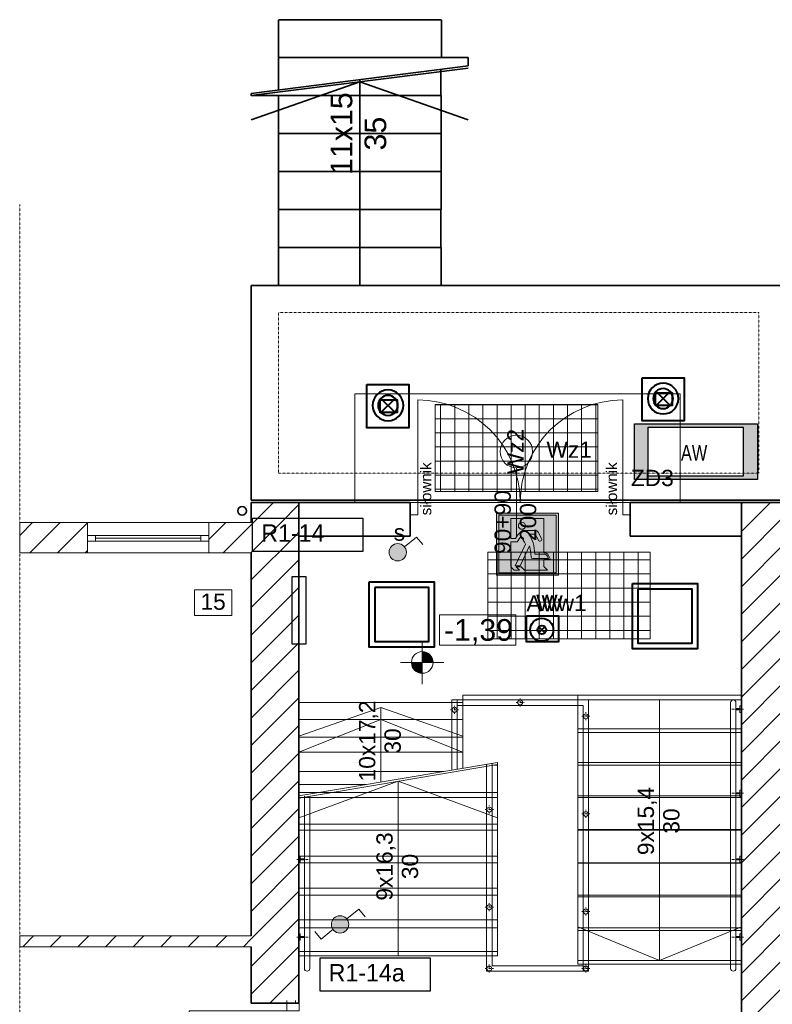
# Model space of a CAD drawing. Header units: centimetres. Extents: x 42630 to 130002, y 15 to 29179.
# Tile 171 of 175: x 115892 to 117281, y 3837 to 5652. Entities that reach past the tile are written whole.
import ezdxf

# ---------------------------------------------------------------- set-up
doc = ezdxf.new("R2010")
doc.units = ezdxf.units.CM
doc.header["$LTSCALE"] = 0.01
doc.set_wipeout_variables(frame=1)
for name, pattern in [('Dot & Dashed', [811.111112, 500, -170, 0, -141.111112]), ('HIDDEN_LINE_COPY', [150, 100, -50]), ('Kropki i Kreski', [670.277762, 352.777767, -176.388884, 0, -141.111112]), ('PRZERYWANA', [0.282222, 0.141111, -0.141111]), ('Przerywana 2', [135, 75, -60]), ('Wipeout_Contour', [1000, 0, -1000])]:
    doc.linetypes.add(name, pattern=pattern)
doc.layers.get('0').update_dxf_attribs({"color": 253})
for name, color, linetype, lineweight in [('1Ściany projektowane_Nr_Pióra__88', 253, 'Continuous', 20), ('2D - Ogólne_Nr_Pióra__20', 253, 'Continuous', 0), ('2D - Ogólne_Nr_Pióra__21', 7, 'Continuous', 35), ('2D - Ogólne_Nr_Pióra__88', 253, 'Continuous', 20), ('A-Opis-G', 252, 'Continuous', 9), ('balustrady_Nr_Pióra__8_Nr_Pióra__88', 253, 'Continuous', 20), ('COKÓŁ_Nr_Pióra__1', 7, 'Continuous', 13), ('COKÓŁ_Nr_Pióra__7', 5, 'Continuous', 20), ('DLXLUM07', 10, 'Continuous', 35), ('Drzwi ArchiCAD_Nr_Pióra__27', 253, 'Continuous', 35), ('Drzwi ArchiCAD_Nr_Pióra__68', 253, 'Continuous', 20), ('Drzwi ArchiCAD_Nr_Pióra__88', 253, 'Continuous', 20), ('E oświetlenie', 34, 'Continuous', 30), ('E-OśwPhilips-G', 150, 'Continuous', 25), ('E-r', 1, 'Continuous', 30), ('EGBB_L_1_Nr_Pióra__1', 7, 'Continuous', 13), ('elOPIS', 5, 'Continuous', 25), ('EOPIS', 150, 'Continuous', 35), ('Eoprawa4100', 32, 'Continuous', 40), ('Inwentaryzacja oświetlenie_Pen_No__88', 32, 'Continuous', 40), ('ISTN. PRZEKRÓJ_Nr_Pióra__7', 5, 'Continuous', 20), ('Konstrukcja - Ściany zew_Nr_Pióra__107', 253, 'Continuous', 13), ('Konstrukcja - Ściany zew_Nr_Pióra__2', 253, 'Continuous', 15), ('Konstrukcja - Ściany zew_Nr_Pióra__27', 253, 'Continuous', 35), ('Konstrukcja - Ściany zew_Nr_Pióra__68', 253, 'Continuous', 20), ('lampe', 32, 'Continuous', 30), ('Okna ArchiCADa_Nr_Pióra__2', 253, 'Continuous', 15), ('Opisy - Tekst_Nr_Pióra__1', 7, 'Continuous', 13), ('Opisy - Tekst_Nr_Pióra__20', 253, 'Continuous', 0), ('Opisy - Tekst_Nr_Pióra__88', 253, 'Continuous', 20), ('Wymiarowanie - Poziomy_Nr_Pióra__1', 253, 'Continuous', 13)]:
    doc.layers.add(name, color=color, linetype=linetype, lineweight=lineweight)
for name, color, linetype, lineweight, true_color in [('2D - Ogólne_Nr_Pióra__102', 7, 'Continuous', 13, 0xcccccc), ('2D - Ogólne_Nr_Pióra__108', 7, 'Continuous', 13, 0xfd8379), ('2D - Ogólne_Nr_Pióra__2', 7, 'Continuous', 15, 0x7f7f7f), ('2D - Ogólne_Nr_Pióra__68', 7, 'Continuous', 35, 0xfd4435)]:
    doc.layers.add(name, color=color, linetype=linetype, lineweight=lineweight, true_color=true_color)
for name, color, linetype in [('Drzwi ArchiCAD', 253, 'Continuous'), ('Konstrukcja - Ściany zew', 253, 'Continuous'), ('Okna ArchiCADa', 253, 'Continuous'), ('Wymiarowanie - Poziomy', 253, 'Continuous')]:
    doc.layers.add(name, color=color, linetype=linetype)
doc.styles.add('Arch-Dim', font='romans.shx', dxfattribs={"width": 0.75})
doc.styles.add('GENERATED_STYLE_1', font='arial.ttf')
doc.styles.add('GENERATED_STYLE_2', font='arial.ttf')
doc.styles.add('GENERATED_STYLE_3', font='arial.ttf')
doc.styles.add('GENERATED_STYLE_5', font='arial.ttf')
doc.styles.get("Standard").update_dxf_attribs({"font": 'ic-simplex.shx', "width": 0.8})
pattern_1 = [(45, (0, 0), (-127.279217, 127.279217), [])]
pattern_2 = [(0, (-19129.129, 8894.47), (0, 25.999999), []), (90, (-19129.129, 8894.47), (-25.999999, 0), [])]

# ---------------------------------------------------------------- blocks, each defined once
blk = doc.blocks.new('Ściana_2876', base_point=(677683.7, -24656.5))
at = {"layer": 'Konstrukcja - Ściany zew_Nr_Pióra__107', "linetype": 'Continuous'}
h = blk.add_hatch(dxfattribs=at)
h.set_pattern_fill('Bloczki_ceramiczne', color=256, style=0, pattern_type=2)
h.set_pattern_definition(pattern_1)
h.paths.add_polyline_path([(677243.7, -24656.5), (675108, -24656.5), (675108, -24756.5), (677243.7, -24756.5)], flags=0)
at = {"layer": 'Konstrukcja - Ściany zew_Nr_Pióra__2', "linetype": 'Continuous'}
for p, q in [((677243.7, -24656.5), (675108, -24656.5)), ((675108, -24656.5), (675108, -24756.5)), ((675108, -24756.5), (677243.7, -24756.5))]:
    blk.add_line(p, q, dxfattribs=at)
blk = doc.blocks.new('O1 rozwierane 12_2')
at = {"layer": 'Okna ArchiCADa_Nr_Pióra__2', "linetype": 'Continuous'}
for p, q in [((-560, 120), (560, 120)), ((-560, 0), (-560, -50)), ((-560, 0), (-560, -50)), ((560, -50), (560, 0)), ((560, 0), (560, -50)), ((-560, -160), (560, -160))]:
    blk.add_line(p, q, dxfattribs=at)
at = {"linetype": 'Wipeout_Contour', "ltscale": 1945.141939}
blk.add_wipeout([(-485, -50), (485, -50), (485, 0), (-485, 0)], dxfattribs=at).dxf.layer = 'Okna ArchiCADa'
at = {"layer": 'Okna ArchiCADa_Nr_Pióra__2', "linetype": 'Continuous'}
for p, q in [((-485, 0), (-560, 0)), ((-485, -50), (-485, 0)), ((485, 0), (-485, 0)), ((560, 0), (485, 0)), ((485, 0), (485, -50)), ((-560, -50), (-485, -50)), ((-485, -25), (485, -25)), ((-485, -50), (485, -50)), ((485, -50), (560, -50))]:
    blk.add_line(p, q, dxfattribs=at)
blk = doc.blocks.new('Ściana_2877', base_point=(675108, -21126.5))
at = {"layer": 'Konstrukcja - Ściany zew_Nr_Pióra__107', "linetype": 'Continuous'}
h = blk.add_hatch(dxfattribs=at)
h.set_pattern_fill('Bloczki_ceramiczne', color=256, style=0, pattern_type=2)
h.set_pattern_definition(pattern_1)
h.paths.add_polyline_path([(675108, -20846.5), (675108, -21126.5), (675733.7, -21126.5), (675733.7, -21016.5), (675733.7, -20966.5), (675733.7, -20846.5)], flags=0)
h = blk.add_hatch(dxfattribs=at)
h.set_pattern_fill('Bloczki_ceramiczne', color=256, style=0, pattern_type=2)
h.set_pattern_definition(pattern_1)
h.paths.add_polyline_path([(676853.7, -20846.5), (676853.7, -20966.5), (676853.7, -21016.5), (676853.7, -21126.5), (677243.7, -21126.5), (677243.7, -20846.5)], flags=0)
at = {"layer": 'Konstrukcja - Ściany zew_Nr_Pióra__2', "linetype": 'Continuous'}
for p, q in [((675733.7, -20846.5), (675108, -20846.5)), ((675108, -20846.5), (675108, -21126.5)), ((675733.7, -20846.5), (675733.7, -20966.5)), ((676853.7, -20846.5), (676853.7, -20966.5)), ((677243.7, -20846.5), (676853.7, -20846.5)), ((675733.7, -20966.5), (675733.7, -21016.5)), ((675733.7, -21016.5), (675733.7, -21126.5)), ((676853.7, -20966.5), (676853.7, -21016.5)), ((676853.7, -21016.5), (676853.7, -21126.5)), ((675108, -21126.5), (675733.7, -21126.5)), ((676853.7, -21126.5), (677243.7, -21126.5))]:
    blk.add_line(p, q, dxfattribs=at)
at = {"layer": 'Okna ArchiCADa', "linetype": 'Continuous', "xscale": -1}
blk.add_blockref('O1 rozwierane 12_2', (676293.7, -20966.5), dxfattribs=at)
blk = doc.blocks.new('Ściana_2860', base_point=(682173.7, -20661.5))
at = {"layer": 'Konstrukcja - Ściany zew_Nr_Pióra__107', "linetype": 'Continuous'}
h = blk.add_hatch(dxfattribs=at)
h.set_pattern_fill('Bloczki_ceramiczne', color=256, style=0, pattern_type=2)
h.set_pattern_definition(pattern_1)
h.paths.add_polyline_path([(681763.7, -20661.5), (681763.7, -25436.5), (682173.7, -25436.5), (682173.7, -20661.5)], flags=0)
at = {"layer": 'Konstrukcja - Ściany zew_Nr_Pióra__27', "linetype": 'Continuous'}
for p, q in [((681763.7, -20661.5), (681763.7, -25436.5)), ((682173.7, -20661.5), (681763.7, -20661.5)), ((682173.7, -20761.5), (682173.7, -20661.5)), ((682173.7, -25436.5), (682173.7, -21161.5)), ((681763.7, -25436.5), (682173.7, -25436.5))]:
    blk.add_line(p, q, dxfattribs=at)
blk = doc.blocks.new('D2 Asymetryczne 12_7')
at = {"layer": 'Drzwi ArchiCAD_Nr_Pióra__27', "linetype": 'Continuous'}
for p, q in [((-1015, 0), (-1040, 0)), ((-1015, 0), (-1015, -115)), ((1015, 0), (1015, -115)), ((1015, 0), (1040, 0)), ((-1015, -115), (-1015, -310)), ((1015, -115), (1015, -310)), ((-1015, -310), (-1040, -310)), ((1015, -310), (1040, -310))]:
    blk.add_line(p, q, dxfattribs=at)
at = {"layer": 'Drzwi ArchiCAD_Nr_Pióra__88', "linetype": 'Continuous'}
for p, q in [((-945, 0), (-945, 945)), ((945, 0), (945, 945)), ((-945, 0), (-1015, 0)), ((-1015, 0), (-1015, -115)), ((-945, -115), (-945, 0)), ((1015, 0), (945, 0)), ((945, 0), (945, -115)), ((1015, -115), (1015, 0)), ((-1015, -115), (-945, -115)), ((945, -115), (1015, -115))]:
    blk.add_line(p, q, dxfattribs=at)
for centre, start, end in [((-945, 0), 0, 90), ((945, 0), 90, 180)]:
    blk.add_arc(centre, 945, start, end, dxfattribs=at)
blk = doc.blocks.new('Ściana_2869', base_point=(677683.7, -20971.5))
at = {"layer": 'Konstrukcja - Ściany zew_Nr_Pióra__107', "linetype": 'Continuous'}
h = blk.add_hatch(dxfattribs=at)
h.set_pattern_fill('Bloczki_ceramiczne', color=256, style=0, pattern_type=2)
h.set_pattern_definition(pattern_1)
h.paths.add_polyline_path([(677683.7, -20661.5), (677243.7, -20661.5), (677683.7, -20971.5)], flags=0)
at = {"layer": 'Konstrukcja - Ściany zew_Nr_Pióra__27', "linetype": 'Continuous'}
for p, q in [((677243.7, -20661.5), (677683.7, -20661.5)), ((677683.7, -20661.5), (677683.7, -20971.5)), ((678708.7, -20661.5), (677683.7, -20661.5)), ((678708.7, -20661.5), (678683.7, -20661.5)), ((678708.7, -20661.5), (678708.7, -20776.5)), ((680738.7, -20661.5), (680763.7, -20661.5)), ((680738.7, -20661.5), (680738.7, -20776.5)), ((681763.7, -20661.5), (680738.7, -20661.5)), ((681763.7, -20971.5), (681763.7, -20661.5)), ((678708.7, -20776.5), (678708.7, -20971.5)), ((680738.7, -20776.5), (680738.7, -20971.5)), ((677683.7, -20971.5), (678708.7, -20971.5)), ((678708.7, -20971.5), (678683.7, -20971.5)), ((680738.7, -20971.5), (680763.7, -20971.5)), ((680738.7, -20971.5), (681763.7, -20971.5))]:
    blk.add_line(p, q, dxfattribs=at)
at = {"layer": 'Drzwi ArchiCAD', "linetype": 'Continuous'}
blk.add_blockref('D2 Asymetryczne 12_7', (679723.7, -20661.5), dxfattribs=at)
blk = doc.blocks.new('Ściana_2875', base_point=(677683.7, -20971.5))
at = {"layer": 'Konstrukcja - Ściany zew_Nr_Pióra__107', "linetype": 'Continuous'}
h = blk.add_hatch(dxfattribs=at)
h.set_pattern_fill('Bloczki_ceramiczne', color=256, style=0, pattern_type=2)
h.set_pattern_definition(pattern_1)
h.paths.add_polyline_path([(677243.7, -20661.5), (677243.7, -25276.5), (677683.7, -25276.5), (677683.7, -20971.5)], flags=0)
at = {"layer": 'Konstrukcja - Ściany zew_Nr_Pióra__27', "linetype": 'Continuous'}
for p, q in [((677243.7, -20661.5), (677243.7, -20846.5)), ((677683.7, -25276.5), (677683.7, -20971.5)), ((677243.7, -21126.5), (677243.7, -24656.5)), ((677243.7, -24756.5), (677243.7, -25276.5)), ((677683.7, -25276.5), (677243.7, -25276.5))]:
    blk.add_line(p, q, dxfattribs=at)
blk = doc.blocks.new('D2 Asymetryczne 12_11')
at = {"layer": 'Drzwi ArchiCAD_Nr_Pióra__68', "linetype": 'Continuous'}
for p, q in [((-762.5, 0), (-787.5, 0)), ((-762.5, 0), (-762.5, -115)), ((762.5, 0), (762.5, -115)), ((762.5, 0), (787.5, 0)), ((-762.5, -80), (-787.5, -80)), ((-762.5, -115), (-762.5, -80)), ((762.5, -115), (762.5, -80)), ((762.5, -80), (787.5, -80))]:
    blk.add_line(p, q, dxfattribs=at)
at = {"layer": 'Drzwi ArchiCAD_Nr_Pióra__88', "linetype": 'Continuous'}
for p, q in [((692.5, 0), (692.5, 900.25)), ((-692.5, 0), (-692.5, 484.75)), ((-692.5, 0), (-762.5, 0)), ((-762.5, 0), (-762.5, -115)), ((-692.5, -115), (-692.5, 0)), ((762.5, 0), (692.5, 0)), ((692.5, 0), (692.5, -115)), ((762.5, -115), (762.5, 0)), ((-762.5, -115), (-692.5, -115)), ((692.5, -115), (762.5, -115))]:
    blk.add_line(p, q, dxfattribs=at)
for centre, radius, start, end in [((692.5, 0), 900.25, 90, 180), ((-692.5, 0), 484.75, 0, 90)]:
    blk.add_arc(centre, radius, start, end, dxfattribs=at)
blk = doc.blocks.new('Ściana_2898', base_point=(677570.9, -25276.5))
at = {"layer": 'Konstrukcja - Ściany zew_Nr_Pióra__68', "linetype": 'Continuous'}
for p, q in [((677570.9, -25276.5), (677570.9, -25251.5)), ((677570.9, -25276.5), (677685.9, -25276.5)), ((677650.9, -25276.5), (677650.9, -25251.5)), ((677685.9, -25276.5), (677650.9, -25276.5)), ((677570.9, -26801.5), (677570.9, -26826.5)), ((677570.9, -26801.5), (677685.9, -26801.5)), ((677650.9, -26801.5), (677650.9, -26826.5)), ((677685.9, -26801.5), (677650.9, -26801.5))]:
    blk.add_line(p, q, dxfattribs=at)
at = {"layer": 'Drzwi ArchiCAD', "linetype": 'Continuous', "rotation": 90}
blk.add_blockref('D2 Asymetryczne 12_11', (677570.9, -26039), dxfattribs=at)
blk = doc.blocks.new('Koty wysokościowe_135', base_point=(678820.9, -22136.1))
at = {"layer": 'Wymiarowanie - Poziomy_Nr_Pióra__1', "linetype": 'Continuous'}
for points in [[(678820.9, -22136.1), (678920.9, -22136.1), (678913.3, -22097.9), (678891.6, -22065.4), (678859.2, -22043.7), (678820.9, -22036.1)], [(678820.9, -22136.1), (678720.9, -22136.1), (678728.5, -22174.4), (678750.2, -22206.8), (678782.7, -22228.5), (678820.9, -22236.1)]]:
    blk.add_hatch(color=256, dxfattribs=at).paths.add_polyline_path(points, flags=0)
for p, q in [((678980.9, -21696.1), (678980.9, -21976.1)), ((679684.5, -21696.1), (678980.9, -21696.1)), ((679684.5, -21976.1), (679684.5, -21696.1)), ((678820.9, -22336.1), (678820.9, -21936.1)), ((678980.9, -21976.1), (679684.5, -21976.1)), ((678620.9, -22136.1), (679020.9, -22136.1))]:
    blk.add_line(p, q, dxfattribs=at)
blk.add_circle((678820.9, -22136.1), 100, dxfattribs=at)
at = {"layer": 'Wymiarowanie - Poziomy_Nr_Pióra__1', "insert": (679020.9, -21736.1), "char_height": 200, "attachment_point": 1, "style": 'GENERATED_STYLE_1'}
blk.add_mtext('{-1,39}', dxfattribs=at)
blk = doc.blocks.new('Drzwi ewakuacyjne (1)')
at = {"true_color": 0xffffff}
h = blk.add_hatch(color=7, dxfattribs=at)
h.paths.add_polyline_path([(-35, 0), (-35, 70), (35, 70), (35, 0)])
h.paths.add_polyline_path([(-32.5, 2.5), (-32.5, 67.5), (32.5, 67.5), (32.5, 2.5)], flags=16)
h.paths.add_polyline_path([(-18.9, 64), (-18.9, 41.3), (-13.4, 41.3, -0.085698), (-8.2, 48.1, -0.105978), (-5.1, 50.1, -0.091054), (-3.7, 50.4), (8.6, 50.4, -0.27629), (12.1, 48.3), (15.9, 41.1, -1), (12.5, 39.2), (8.6, 46.3), (1.5, 46.3, -0.050927), (6.3, 36.4, -0.054258), (8.2, 23.5), (18.9, 23.5, -0.281953), (22.5, 21.3), (23.9, 18.6), (6.1, 18.6, -0.406934), (4.1, 20.6, 0.057666), (2.3, 32.8), (-8.2, 10.3), (-13.9, 10.3), (-2.3, 34.7, -0.029564), (-6.9, 43.8, 0.051795), (-11.7, 37.3), (-18.9, 37.3), (-18.9, 9.3), (-15.1, 5.5), (-9.1, 5.5), (-12.7, 9.1), (-7, 9.1), (-3.4, 5.5), (22.7, 5.5), (18.5, 9.7), (18.5, 17.4), (26.1, 17.4), (23.5, 22.7, 0.281953), (19.9, 24.9), (18.5, 24.9), (18.5, 64)], flags=0)
h.paths.add_polyline_path([(-2.3, 55.6, 1), (-10.3, 55.6, 1)], flags=0)
h = blk.add_hatch(color=116)
h.paths.add_polyline_path([(-32.5, 2.5), (-32.5, 67.5), (32.5, 67.5), (32.5, 2.5)])
h.paths.add_polyline_path([(-18.9, 64), (-18.9, 41.3), (-13.4, 41.3, -0.085698), (-8.2, 48.1, -0.105978), (-5.1, 50.1, -0.091054), (-3.7, 50.4), (8.6, 50.4, -0.27629), (12.1, 48.3), (15.9, 41.1, -1), (12.5, 39.2), (8.6, 46.3), (1.5, 46.3, -0.050927), (6.3, 36.4, -0.054258), (8.2, 23.5), (18.9, 23.5, -0.281953), (22.5, 21.3), (23.9, 18.6), (6.1, 18.6, -0.406934), (4.1, 20.6, 0.057666), (2.3, 32.8), (-8.2, 10.3), (-13.9, 10.3), (-2.3, 34.7, -0.029564), (-6.9, 43.8, 0.051795), (-11.7, 37.3), (-18.9, 37.3), (-18.9, 9.3), (-15.1, 5.5), (-9.1, 5.5), (-12.7, 9.1), (-7, 9.1), (-3.4, 5.5), (22.7, 5.5), (18.5, 9.7), (18.5, 17.4), (26.1, 17.4), (23.5, 22.7, 0.281953), (19.9, 24.9), (18.5, 24.9), (18.5, 64)], flags=16)
h.paths.add_polyline_path([(-2.3, 55.6, 1), (-10.3, 55.6, 1)], flags=0)
at = {"color": 7}
for points in [[(-35, 0), (35, 0), (35, 70), (-35, 70)], [(-32.5, 2.5), (32.5, 2.5), (32.5, 67.5), (-32.5, 67.5)]]:
    blk.add_lwpolyline(points, close=True, dxfattribs=at)
at = {"color": 116}
blk.add_lwpolyline([(35, 0), (-35, 0), (-35, 70), (35, 70)], close=True, dxfattribs=at)
at = {"color": 7}
blk.add_lwpolyline([(6.1, 18.6), (23.9, 18.6), (22.5, 21.3, 0.281953), (18.9, 23.5), (8.2, 23.5, 0.054258), (6.3, 36.4, 0.050927), (1.5, 46.3), (8.6, 46.3), (12.5, 39.2, 1), (15.9, 41.1), (12.1, 48.3, 0.27629), (8.6, 50.4), (-3.7, 50.4, 0.091054), (-5.1, 50.1, 0.105978), (-8.2, 48.1, 0.085698), (-13.4, 41.3), (-18.9, 41.3), (-18.9, 64), (18.5, 64), (18.5, 24.9), (19.9, 24.9, -0.281953), (23.5, 22.7), (26.1, 17.4), (18.5, 17.4), (18.5, 9.7), (22.7, 5.5), (-3.4, 5.5), (-7, 9.1), (-12.7, 9.1), (-9.1, 5.5), (-15.1, 5.5), (-18.9, 9.3), (-18.9, 37.3), (-11.7, 37.3, -0.051795), (-6.9, 43.8, 0.029564), (-2.3, 34.7), (-13.9, 10.3), (-8.2, 10.3), (2.3, 32.8, -0.057666), (4.1, 20.6, 0.406934)], format="xyb", close=True, dxfattribs=at)
blk.add_circle((-6.3, 55.6), 3.97, dxfattribs=at)

msp = doc.modelspace()

# ---------------------------------------------------------------- hatches: boundary and pattern name
at = {"layer": '2D - Ogólne_Nr_Pióra__2', "linetype": 'Continuous'}
h = msp.add_hatch(dxfattribs=at)
h.set_pattern_fill('Izolacja_twarda', color=256, scale=0.2, style=0, pattern_type=2)
h.set_pattern_definition(pattern_2)
h.paths.add_polyline_path([(116658.512, 4942.52), (116658.512, 4782.52), (116958.512, 4782.52), (116958.512, 4942.52)], flags=0)
h = msp.add_hatch(dxfattribs=at)
h.set_pattern_fill('Izolacja_twarda', color=256, scale=0.2, style=0, pattern_type=2)
h.set_pattern_definition(pattern_2)
h.paths.add_polyline_path([(116755.615, 4670.634), (116755.615, 4510.634), (117055.615, 4510.634), (117055.615, 4670.634)], flags=0)
at = {"layer": 'COKÓŁ_Nr_Pióra__7', "linetype": 'Continuous'}
h = msp.add_hatch(color=256, dxfattribs=at)
edge = h.paths.add_edge_path(flags=0)
edge.add_ellipse((116589.69, 4670.438), major_axis=(15.983, 0), ratio=1, start_angle=180, end_angle=360)
edge.add_ellipse((116589.69, 4670.438), major_axis=(15.983, 0), ratio=1, start_angle=0, end_angle=180)
h = msp.add_hatch(color=256, dxfattribs=at)
edge = h.paths.add_edge_path(flags=0)
edge.add_ellipse((116483.287, 3984.452), major_axis=(15.983, 0), ratio=1, start_angle=180, end_angle=360)
edge.add_ellipse((116483.287, 3984.452), major_axis=(15.983, 0), ratio=1, start_angle=0, end_angle=180)
at = {"layer": 'DLXLUM07'}
h = msp.add_hatch(color=1, dxfattribs=at)
h.dxf.hatch_style = 1
h.paths.add_polyline_path([(117026.307, 4906.968), (117026.307, 4804.52), (117253.483, 4804.52), (117253.483, 4906.968)])
h.paths.add_polyline_path([(117051.727, 4901.253), (117051.727, 4810.802), (117227.147, 4810.802), (117227.147, 4901.253)], flags=16)

# ---------------------------------------------------------------- linework, layer by layer
at = {"layer": '1Ściany projektowane_Nr_Pióra__88', "linetype": 'Dot & Dashed'}
for p, q in [((117227.169, 4381.174), (117203.838, 4381.174)), ((117227.169, 4226.174), (117203.838, 4226.174)), ((116403.344, 4104.174), (116426.676, 4104.174)), ((117227.169, 4104.174), (117203.838, 4104.174)), ((116403.344, 3961.174), (116426.676, 3961.174)), ((117227.169, 3961.174), (117203.838, 3961.174))]:
    msp.add_line(p, q, dxfattribs=at)
at = {"layer": '2D - Ogólne_Nr_Pióra__102', "linetype": 'Continuous'}
for p, q in [((116709.615, 4393.174), (116407.615, 4393.174)), ((116709.615, 4272.332), (116709.615, 4407.174)), ((116709.615, 4407.174), (116921.615, 4407.174)), ((117223.615, 4407.174), (116921.615, 4407.174)), ((116921.615, 4407.174), (116921.615, 3911.174)), ((116558.615, 4384.174), (116407.615, 4331.365)), ((116558.615, 4384.174), (116558.615, 4246.753)), ((116558.615, 4384.174), (116709.615, 4331.365)), ((117223.615, 4345.174), (116921.615, 4345.174)), ((116709.615, 4329.834), (116407.615, 4329.834)), ((116675.15, 4266.494), (116407.615, 4266.494)), ((116773.615, 4283.174), (116773.615, 3936.174)), ((117223.615, 4283.174), (116921.615, 4283.174)), ((116590.615, 4248.174), (116590.615, 3934.173)), ((116407.615, 4227.773), (116773.615, 4227.773)), ((117223.615, 4221.174), (116921.615, 4221.174)), ((116407.615, 4168.973), (116773.615, 4168.973)), ((117223.615, 4159.174), (116921.615, 4159.174)), ((116407.615, 4110.173), (116773.615, 4110.173)), ((117223.615, 4097.174), (116921.615, 4097.174)), ((116407.615, 4051.373), (116773.615, 4051.373)), ((117223.615, 4035.174), (116921.615, 4035.174)), ((116407.615, 3992.573), (116773.615, 3992.573)), ((117223.615, 3973.174), (116921.615, 3973.174)), ((116407.615, 3934.173), (116773.615, 3934.173)), ((117223.615, 3911.174), (116921.615, 3911.174))]:
    msp.add_line(p, q, dxfattribs=at)
at = {"layer": '2D - Ogólne_Nr_Pióra__108', "linetype": 'PRZERYWANA', "flags": 128}
msp.add_lwpolyline([(116369.615, 5112.174), (117255.615, 5112.174), (117255.615, 4816.174), (116369.615, 4816.174)], close=True, dxfattribs=at)
at = {"layer": '2D - Ogólne_Nr_Pióra__20', "linetype": 'Continuous'}
for p, q in [((116709.615, 4398.174), (117223.615, 4398.174)), ((116709.615, 4398.174), (116709.615, 4272.332)), ((116921.615, 4398.174), (116921.615, 3918.174)), ((117223.615, 4398.174), (117223.615, 3918.174)), ((116407.615, 4362.174), (116709.615, 4362.174)), ((116921.615, 4338.174), (117223.615, 4338.174)), ((116407.615, 4302.174), (116709.615, 4302.174)), ((116767.712, 4278.174), (116773.615, 4278.174)), ((116921.615, 4278.174), (117223.615, 4278.174)), ((116590.615, 4248.174), (116407.615, 4180.857)), ((116590.615, 3926.174), (116590.615, 4248.174)), ((116590.615, 4248.174), (116773.615, 4180.857)), ((116407.615, 4242.174), (116531.583, 4242.174)), ((116407.615, 4218.174), (116773.615, 4218.174)), ((116921.615, 4218.174), (117223.615, 4218.174)), ((116407.615, 4158.174), (116773.615, 4158.174)), ((116921.615, 4158.174), (117223.615, 4158.174)), ((116407.615, 4098.174), (116773.615, 4098.174)), ((116921.615, 4098.174), (117223.615, 4098.174)), ((116407.615, 4038.174), (116773.615, 4038.174)), ((116921.615, 4038.174), (117223.615, 4038.174)), ((116407.615, 3978.174), (116773.615, 3978.174)), ((116921.615, 3978.174), (117223.615, 3978.174)), ((116407.615, 3926.174), (116773.615, 3926.174)), ((116921.615, 3918.174), (117223.615, 3918.174))]:
    msp.add_line(p, q, dxfattribs=at)
at = {"layer": '2D - Ogólne_Nr_Pióra__20', "linetype": 'Kropki i Kreski'}
for p, q in [((116808.156, 4393.603), (116823.076, 4393.603)), ((116815.616, 4386.143), (116815.616, 4401.063)), ((116687.155, 4380.075), (116702.075, 4380.075)), ((116694.615, 4372.615), (116694.615, 4387.535)), ((116936.615, 4360.615), (116936.615, 4375.535)), ((116929.155, 4368.075), (116944.075, 4368.075)), ((116751.155, 4196.067), (116766.075, 4196.067)), ((116758.615, 4188.607), (116758.615, 4203.527)), ((116936.615, 4180.615), (116936.615, 4195.535)), ((116929.155, 4188.075), (116944.075, 4188.075)), ((116751.155, 4016.067), (116766.075, 4016.067)), ((116758.615, 4008.607), (116758.615, 4023.527)), ((116936.615, 4000.615), (116936.615, 4015.535)), ((116929.155, 4008.075), (116944.075, 4008.075)), ((116751.155, 3903.174), (116766.075, 3903.174)), ((116758.615, 3895.714), (116758.615, 3910.634)), ((116929.155, 3903.174), (116944.075, 3903.174)), ((116936.615, 3895.714), (116936.615, 3910.634))]:
    msp.add_line(p, q, dxfattribs=at)
at = {"layer": '2D - Ogólne_Nr_Pióra__20', "linetype": 'Continuous', "flags": 128}
for points in [[(116689.615, 4268.944), (116689.615, 4398.174), (116699.615, 4398.174), (116699.615, 4270.638)], [(116763.615, 4281.48), (116763.615, 3908.174), (116931.615, 3908.174), (116931.615, 3898.174), (116753.615, 3898.174), (116753.615, 4279.786)]]:
    msp.add_lwpolyline(points, dxfattribs=at)
msp.add_lwpolyline([(116941.615, 3898.174), (116931.615, 3898.174), (116931.615, 4388.174), (116699.615, 4388.174), (116699.615, 4398.174), (116941.615, 4398.174)], close=True, dxfattribs=at)
msp.add_lwpolyline([(117213.615, 3903.174, -1), (117203.615, 3903.174), (117203.615, 4393.174, -1), (117213.615, 4393.174)], format="xyb", close=True, dxfattribs=at)
msp.add_lwpolyline([(116417.615, 4220.562), (116417.615, 3903.174, 1), (116427.615, 3903.174), (116427.615, 4220.562)], format="xyb", dxfattribs=at)
at = {"layer": '2D - Ogólne_Nr_Pióra__20', "linetype": 'Continuous'}
for centre in [(116815.616, 4393.603), (116694.615, 4380.075), (116936.615, 4368.075), (116758.615, 4196.067), (116936.615, 4188.075), (116758.615, 4016.067), (116936.615, 4008.075), (116758.615, 3903.174), (116936.615, 3903.174)]:
    msp.add_circle(centre, 4.5, dxfattribs=at)
at = {"layer": '2D - Ogólne_Nr_Pióra__21', "linetype": 'Continuous'}
msp.add_circle((116302.573, 4746.637), 8, dxfattribs=at)
at = {"layer": '2D - Ogólne_Nr_Pióra__68', "linetype": 'Continuous'}
for p, q in [((116319.615, 5516.174), (116719.615, 5567.083)), ((116319.615, 5512.174), (116719.615, 5563.083)), ((116519.615, 5537.628), (116319.615, 5467.628)), ((116519.615, 5162.174), (116519.615, 5541.628)), ((116519.615, 5537.628), (116719.615, 5467.628))]:
    msp.add_line(p, q, dxfattribs=at)
at = {"layer": '2D - Ogólne_Nr_Pióra__68', "linetype": 'HIDDEN_LINE_COPY', "flags": 128}
msp.add_lwpolyline([(116369.615, 5582.174), (116670.708, 5582.174), (116670.708, 5652.174), (116369.615, 5652.174)], close=True, dxfattribs=at)
msp.add_lwpolyline([(116719.615, 5567.083), (116719.615, 5582.174), (116369.615, 5582.174), (116369.615, 5522.537)], dxfattribs=at)
at = {"layer": '2D - Ogólne_Nr_Pióra__68', "linetype": 'Continuous', "flags": 128}
msp.add_lwpolyline([(116319.615, 5516.174), (116319.615, 5512.174), (116669.468, 5512.174), (116669.468, 5560.7)], dxfattribs=at)
for points in [[(116369.615, 5442.174), (116669.615, 5442.174), (116669.615, 5512.174), (116369.615, 5512.174)], [(116369.615, 5372.174), (116669.615, 5372.174), (116669.615, 5442.174), (116369.615, 5442.174)], [(116369.615, 5302.174), (116669.615, 5302.174), (116669.615, 5372.174), (116369.615, 5372.174)], [(116369.615, 5232.174), (116669.468, 5232.174), (116669.468, 5302.174), (116369.615, 5302.174)], [(116369.615, 5162.174), (116669.615, 5162.174), (116669.615, 5232.174), (116369.615, 5232.174)], [(116319.615, 4766.174), (117305.615, 4766.174), (117305.615, 5162.174), (116319.615, 5162.174)]]:
    msp.add_lwpolyline(points, close=True, dxfattribs=at)
at = {"layer": '2D - Ogólne_Nr_Pióra__88', "linetype": 'Continuous'}
for p, q in [((116808.512, 4698.026), (116808.512, 4826.102)), ((117072.615, 3918.174), (117072.615, 4398.174)), ((116558.615, 4362.174), (116407.615, 4302.174)), ((116558.615, 4362.174), (116558.615, 4246.753)), ((116558.615, 4362.174), (116709.615, 4302.174)), ((116407.615, 4221.174), (116773.615, 4283.174)), ((116407.615, 4217.174), (116773.615, 4279.174)), ((116773.615, 3926.174), (116773.615, 4283.174)), ((117072.615, 3918.174), (116921.615, 3980.174)), ((117072.615, 3918.174), (117223.615, 3980.174))]:
    msp.add_line(p, q, dxfattribs=at)
at = {"layer": '2D - Ogólne_Nr_Pióra__88', "linetype": 'Przerywana 2', "flags": 128}
msp.add_lwpolyline([(116510.615, 4962.174), (117110.615, 4962.174), (117110.615, 4762.174), (116510.615, 4762.174)], close=True, dxfattribs=at)
at = {"layer": '2D - Ogólne_Nr_Pióra__88', "linetype": 'Continuous', "flags": 128}
for points in [[(116658.512, 4942.52), (116958.512, 4942.52), (116958.512, 4782.52), (116658.512, 4782.52)], [(116755.615, 4670.634), (117055.615, 4670.634), (117055.615, 4510.634), (116755.615, 4510.634)]]:
    msp.add_lwpolyline(points, close=True, dxfattribs=at)
at = {"layer": '2D - Ogólne_Nr_Pióra__88', "linetype": 'Continuous'}
msp.add_circle((116808.512, 4856.102), 30, dxfattribs=at)
at = {"layer": 'balustrady_Nr_Pióra__8_Nr_Pióra__88', "linetype": 'Continuous'}
for p, q in [((117220.899, 4382.174), (117212.899, 4382.174)), ((117220.899, 4380.174), (117212.899, 4380.174)), ((117220.899, 4387.12), (117220.899, 4375.228)), ((117220.899, 4387.12), (117222.899, 4387.12)), ((117220.899, 4375.228), (117222.899, 4375.228)), ((117220.899, 4232.12), (117220.899, 4220.228)), ((117220.899, 4232.12), (117222.899, 4232.12)), ((117220.899, 4227.174), (117212.899, 4227.174)), ((117220.899, 4225.174), (117212.899, 4225.174)), ((117220.899, 4220.228), (117222.899, 4220.228)), ((116409.615, 4110.12), (116407.615, 4110.12)), ((116409.615, 4110.12), (116409.615, 4098.228)), ((116409.615, 4105.174), (116417.615, 4105.174)), ((116409.615, 4103.174), (116417.615, 4103.174)), ((117220.899, 4105.174), (117212.899, 4105.174)), ((117220.899, 4103.174), (117212.899, 4103.174)), ((117220.899, 4110.12), (117220.899, 4098.228)), ((117220.899, 4110.12), (117222.899, 4110.12)), ((116409.615, 4098.228), (116407.615, 4098.228)), ((117220.899, 4098.228), (117222.899, 4098.228)), ((116409.615, 3967.12), (116407.615, 3967.12)), ((116409.615, 3967.12), (116409.615, 3955.228)), ((116409.615, 3962.174), (116417.615, 3962.174)), ((116409.615, 3960.174), (116417.615, 3960.174)), ((117220.899, 3962.174), (117212.899, 3962.174)), ((117220.899, 3960.174), (117212.899, 3960.174)), ((117220.899, 3967.12), (117220.899, 3955.228)), ((117220.899, 3967.12), (117222.899, 3967.12)), ((116409.615, 3955.228), (116407.615, 3955.228)), ((117220.899, 3955.228), (117222.899, 3955.228))]:
    msp.add_line(p, q, dxfattribs=at)
at = {"layer": 'COKÓŁ_Nr_Pióra__1', "linetype": 'Continuous', "flags": 128}
for points in [[(116573.707, 4670.438, -1), (116605.672, 4670.438, -1)], [(116467.304, 3984.452, -1), (116499.269, 3984.452, -1)]]:
    msp.add_lwpolyline(points, format="xyb", close=True, dxfattribs=at)
at = {"layer": 'E oświetlenie'}
msp.add_lwpolyline([(117026.307, 4906.968), (117253.483, 4906.968), (117253.483, 4804.52), (117026.307, 4804.52)], close=True, dxfattribs=at)
at = {"layer": 'E-r'}
msp.add_lwpolyline([(116395.105, 4625.719), (116420.025, 4625.719), (116420.025, 4501.119), (116395.105, 4501.119)], close=True, dxfattribs=at)
at = {"layer": 'elOPIS', "color": 5}
msp.add_lwpolyline([(116446.377, 3922.882), (116649.812, 3922.882), (116649.812, 3861.053), (116446.377, 3861.053)], close=True, dxfattribs=at)
at = {"layer": 'Eoprawa4100', "color": 1}
for p, q in [((116849.891, 4521.961), (116860.974, 4533.044)), ((116849.891, 4533.044), (116860.974, 4521.961))]:
    msp.add_line(p, q, dxfattribs=at)
at = {"layer": 'Eoprawa4100'}
for points in [[(117040.35, 4992.066), (117117.75, 4992.066), (117117.75, 4912.566), (117040.35, 4912.566)], [(116532.959, 4979.538), (116610.359, 4979.538), (116610.359, 4900.038), (116532.959, 4900.038)], [(117064.913, 4964.157), (117096.029, 4964.157), (117096.029, 4940.819), (117064.913, 4940.819)], [(116557.521, 4951.628), (116588.638, 4951.628), (116588.638, 4928.291), (116557.521, 4928.291)]]:
    msp.add_lwpolyline(points, close=True, dxfattribs=at)
at = {"layer": 'Eoprawa4100', "color": 1}
msp.add_lwpolyline([(116827.368, 4553.041), (116885.953, 4553.041), (116885.953, 4505.441), (116827.368, 4505.441)], close=True, dxfattribs=at)
for radius in [21.242, 7.837]:
    msp.add_circle((116855.432, 4527.503), radius, dxfattribs=at)
at = {"layer": 'Inwentaryzacja oświetlenie_Pen_No__88', "linetype": 'Continuous', "flags": 128}
for points in [[(117050.826, 4953.721, 1), (117107.53, 4953.721, 1)], [(116543.434, 4941.193, 1), (116600.139, 4941.193, 1)], [(116553.434, 4941.193, 1), (116590.139, 4941.193, 1)], [(117060.826, 4953.721, 1), (117097.53, 4953.721, 1)]]:
    msp.add_lwpolyline(points, format="xyb", close=True, dxfattribs=at)
for points in [[(117066.201, 4940.744), (117092.155, 4966.698)], [(117066.201, 4966.698), (117092.155, 4940.744)], [(116558.81, 4928.216), (116584.764, 4954.17)], [(116558.81, 4954.17), (116584.764, 4928.216)]]:
    msp.add_lwpolyline(points, dxfattribs=at)
for points in [[(116537.227, 4615.727), (116657.227, 4615.727), (116657.227, 4495.727), (116537.227, 4495.727)], [(117022.694, 4612.595), (117142.694, 4612.595), (117142.694, 4492.595), (117022.694, 4492.595)], [(116547.227, 4605.727), (116547.227, 4505.727), (116647.227, 4505.727), (116647.227, 4605.727)], [(117032.694, 4602.595), (117032.694, 4502.595), (117132.694, 4502.595), (117132.694, 4602.595)]]:
    msp.add_lwpolyline(points, close=True, dxfattribs=at)
at = {"layer": 'ISTN. PRZEKRÓJ_Nr_Pióra__7', "linetype": 'Continuous'}
for p, q in [((116602.107, 4680.5), (116624.654, 4698.475)), ((116624.654, 4698.475), (116636.214, 4684.502)), ((116495.705, 3994.514), (116518.251, 4012.489)), ((116518.251, 4012.489), (116529.811, 3998.516)), ((116448.394, 3957.454), (116470.941, 3975.429)), ((116436.834, 3971.427), (116448.394, 3957.454))]:
    msp.add_line(p, q, dxfattribs=at)
at = {"layer": 'lampe'}
msp.add_lwpolyline([(117051.727, 4901.253), (117227.147, 4901.253), (117227.147, 4810.802), (117051.727, 4810.802)], close=True, dxfattribs=at)
at = {"layer": 'Opisy - Tekst_Nr_Pióra__1', "linetype": 'Continuous', "flags": 128}
msp.add_lwpolyline([(116214.959, 4601.213), (116283.533, 4601.213), (116283.533, 4554.07), (116214.959, 4554.07)], close=True, dxfattribs=at)

# ---------------------------------------------------------------- block references
at = {"layer": 'A-Opis-G', "xscale": 1.632000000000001, "yscale": 1.632000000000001, "zscale": 0.136}
msp.add_blockref('Drzwi ewakuacyjne (1)', (116829.033, 4628.507, 14.176), dxfattribs=at)
at = {"layer": 'Konstrukcja - Ściany zew', "xscale": 0.2, "yscale": 0.2, "zscale": 0.2}
for name, p in [('Ściana_2860', (117305.615, 4762.174)), ('Ściana_2877', (115892.467, 4669.174)), ('Ściana_2876', (116407.615, 3963.174)), ('Ściana_2898', (116385.055, 3839.174))]:
    msp.add_blockref(name, p, dxfattribs=at)
at = {"layer": 'Wymiarowanie - Poziomy', "xscale": 0.2, "yscale": 0.2, "zscale": 0.2}
msp.add_blockref('Koty wysokościowe_135', (116635.055, 4467.243), dxfattribs=at)

# ---------------------------------------------------------------- texts
at = {"layer": 'E-OśwPhilips-G', "insert": (117112.062, 4868.081, 850.572), "char_height": 28.8, "width": 86.4, "attachment_point": 1, "style": 'Arch-Dim'}
msp.add_mtext('{\\f@Arial Unicode MS|b0|i0|c238|p34;\\C1;AW}', dxfattribs=at)
at = {"layer": 'EOPIS', "color": 5, "linetype": 'Continuous'}
for s, p in [('R1-14', (116338.055, 4689.857)), ('R1-14a', (116462.312, 3879.313))]:
    msp.add_text(s, height=32, dxfattribs=at).set_placement(p)
at = {"layer": 'EOPIS', "linetype": 'Continuous', "insert": (116592.793, 4681.574), "char_height": 29.948, "width": 1615.6359, "attachment_point": 5, "style": 'GENERATED_STYLE_5'}
msp.add_mtext('s\\P ', dxfattribs=at)
at = {"layer": 'EOPIS', "color": 1, "linetype": 'Continuous', "insert": (116860.627, 4576.328), "char_height": 29.9477, "attachment_point": 5, "style": 'GENERATED_STYLE_5'}
msp.add_mtext('AW  ', dxfattribs=at)
at = {"layer": 'Opisy - Tekst_Nr_Pióra__1', "linetype": 'Continuous', "insert": (116249.246, 4594.356), "char_height": 30, "attachment_point": 2, "style": 'GENERATED_STYLE_2'}
msp.add_mtext('{15}', dxfattribs=at)
at = {"layer": 'Opisy - Tekst_Nr_Pióra__20', "linetype": 'Continuous', "char_height": 30, "width": 162.09145, "attachment_point": 2, "rotation": 90, "line_spacing_factor": 0.93917, "style": 'GENERATED_STYLE_3'}
for s, insert in [('{10x17,2\\P30}', (116518.33, 4322.535)), ('{9x15,4\\P30}', (117032.33, 4175.01)), ('{9x16,3\\P30}', (116550.33, 4091.174))]:
    msp.add_mtext(s, dxfattribs=dict(at, insert=insert))
at = {"layer": 'Opisy - Tekst_Nr_Pióra__88', "linetype": 'Continuous', "attachment_point": 2, "rotation": 90, "style": 'GENERATED_STYLE_1'}
for s, insert, char_height, width, line_spacing_factor in [('{11x15\\P35}', (116465.901, 5442.174), 40, 170.96397, 0.938433), ('{90+90\\P200}', (116768.227, 4726.039), 30, 152.05001, 0.938049)]:
    msp.add_mtext(s, dxfattribs=dict(at, insert=insert, char_height=char_height, width=width, line_spacing_factor=line_spacing_factor))
at = {"layer": 'Opisy - Tekst_Nr_Pióra__88', "linetype": 'Continuous', "rotation": 90}
for s, insert, char_height, attachment_point, style in [('{Wz2}', (116791.798, 4856.102), 30, 2, 'GENERATED_STYLE_1'), ('{siłownik}', (116631.655, 4738.487), 20, 1, 'GENERATED_STYLE_3'), ('{siłownik}', (116974.263, 4738.487), 20, 1, 'GENERATED_STYLE_3')]:
    msp.add_mtext(s, dxfattribs=dict(at, insert=insert, char_height=char_height, attachment_point=attachment_point, style=style))
at = {"layer": 'Opisy - Tekst_Nr_Pióra__88', "linetype": 'Continuous', "char_height": 30, "attachment_point": 2, "style": 'GENERATED_STYLE_2'}
for s, insert in [('{Wz1}', (116905.913, 4874.498)), ('{ZD3}', (117059.322, 4822.448)), ('{Ww1}', (116891.65, 4592.092))]:
    msp.add_mtext(s, dxfattribs=dict(at, insert=insert))

# ---------------------------------------------------------------- next in the draw order: linework, layer by layer
at = {"layer": 'EGBB_L_1_Nr_Pióra__1', "linetype": 'PRZERYWANA'}
msp.add_line((115892.467, 5311.219), (115892.467, 1513.129), dxfattribs=at)
at = {"layer": 'elOPIS', "color": 5}
msp.add_lwpolyline([(116322.121, 4733.426), (116525.556, 4733.426), (116525.556, 4671.597), (116322.121, 4671.597)], close=True, dxfattribs=at)

# ---------------------------------------------------------------- next in the draw order: block references
at = {"layer": 'Konstrukcja - Ściany zew', "xscale": 0.2, "yscale": 0.2, "zscale": 0.2}
for name in ['Ściana_2869', 'Ściana_2875']:
    msp.add_blockref(name, (116407.615, 4700.174), dxfattribs=at)

doc.saveas('drawing.dxf')
